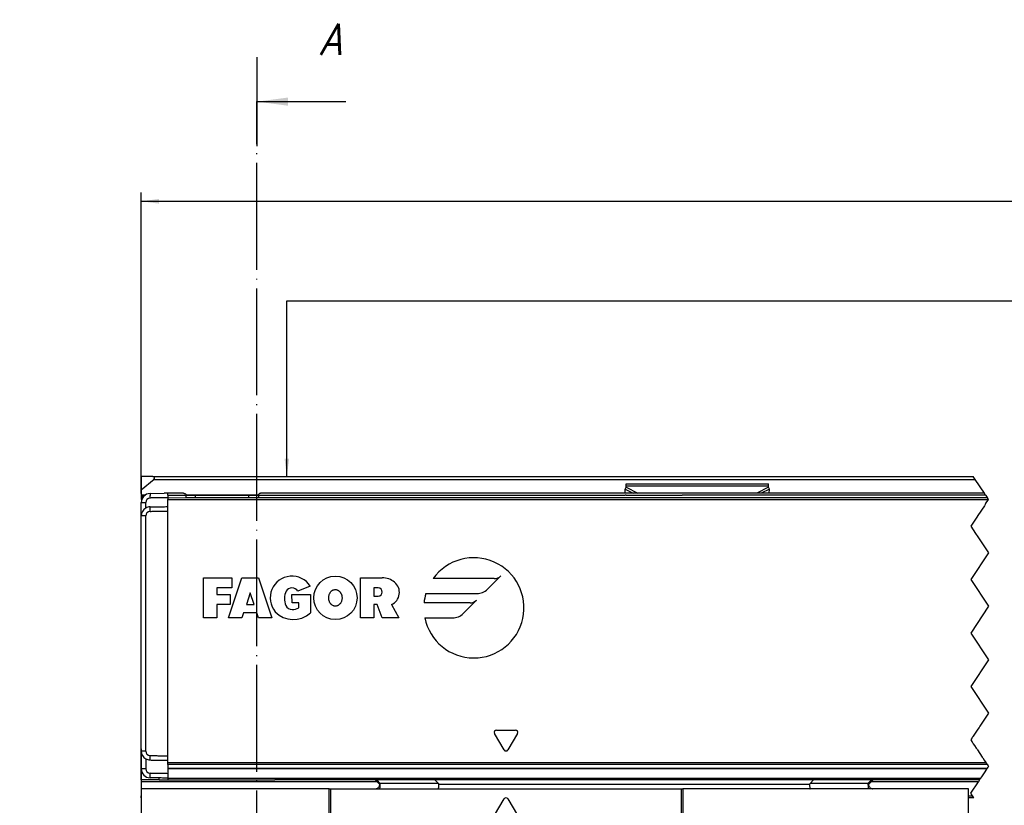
# Model space of a CAD drawing. Header units: millimetres. Extents: x -418 to 1575, y -634 to 914.
# Tile 4 of 49: x -257 to -146, y 23 to 112. Entities that reach past the tile are written whole.
import ezdxf

# ---------------------------------------------------------------- set-up
doc = ezdxf.new("R2010")
doc.units = ezdxf.units.MM
doc.linetypes.add('DOT_CENTER', pattern=[14, 12, -1, 0, -1])
doc.layers.add('1', color=7, linetype='Continuous')
doc.styles.add('CONVERTER_11', font='txt.shx', dxfattribs={"width": 0.9, "oblique": 15})
doc.styles.add('CONVERTER_12', font='txt.shx', dxfattribs={"width": 0.9})
doc.dimstyles.new('ME10_DIM_22', dxfattribs={"dimtxt": 2, "dimasz": 2, "dimexe": 1, "dimexo": 1, "dimgap": 1, "dimtad": 1, "dimdsep": 46, "dimtxsty": 'CONVERTER_12', "dimsah": 1, "dimcen": 0.09, "dimclrd": 2, "dimclre": 2, "dimclrt": 2, "dimadec": 0, "dimazin": 0, "dimtol": 1, "dimtp": 0.4, "dimtm": 0.4, "dimtfac": 0.75, "dimtdec": 0, "dimtix": 1, "dimtmove": 0, "dimatfit": 3, "dimfxl": 1, "dimtolj": 1, "dimtzin": 0, "dimarcsym": 0})
doc.dimstyles.new('ME10_DIM_28', dxfattribs={"dimtxt": 2, "dimasz": 2, "dimexe": 1, "dimexo": 1, "dimgap": 1, "dimtad": 1, "dimdsep": 46, "dimtxsty": 'CONVERTER_12', "dimsah": 1, "dimcen": 0.09, "dimclrd": 2, "dimclre": 2, "dimclrt": 2, "dimadec": 0, "dimazin": 0, "dimtfac": 1, "dimtdec": 4, "dimtix": 1, "dimtmove": 0, "dimatfit": 3, "dimfxl": 1, "dimtolj": 1, "dimtzin": 0, "dimarcsym": 0})
doc.dimstyles.get("Standard").update_dxf_attribs({"dimtxt": 0.18, "dimasz": 0.18, "dimexe": 0.18, "dimexo": 0.0625, "dimgap": 0.09, "dimtad": 0, "dimtih": 1, "dimtoh": 1, "dimdec": 4, "dimzin": 0, "dimdsep": 46, "dimtxsty": 'Standard', "dimcen": 0.09, "dimadec": 0, "dimazin": 0, "dimtfac": 1, "dimtdec": 4, "dimtofl": 0, "dimtmove": 0, "dimatfit": 3, "dimfxl": 1, "dimtolj": 1, "dimtzin": 0, "dimarcsym": 0})

# ---------------------------------------------------------------- blocks, each defined once
blk = doc.blocks.new('CABEZA_RANURADA_REGLA_SV2__18', base_point=(-242.89, 4.15))
at = {"color": 7, "linetype": 'Continuous'}
for p, q in [((-216.58, 26.25), (-216.1, 25.76)), ((-209.89, 26.25), (-209.49, 25.84)), ((-167.7, 25.84), (-167.3, 26.25)), ((-161.11, 25.76), (-160.62, 26.25)), ((-242.89, 25.25), (-242.89, 24.45)), ((-221.76, 25.25), (-242.89, 25.25)), ((-242.89, 24.25), (-242.89, 24.45)), ((-221.76, 25.25), (-221.59, 25.25)), ((-221.76, 4.45), (-221.76, 25.25)), ((-221.59, 4.15), (-221.59, 25.25)), ((-221.59, 25.25), (-216.52, 25.25)), ((-216.52, 25.25), (-216.11, 25.25)), ((-216.11, 25.25), (-209.49, 25.25)), ((-209.49, 25.25), (-182.19, 25.25)), ((-182.19, 25.25), (-182.19, 4.15)), ((-182.19, 25.25), (-182.02, 25.25)), ((-167.7, 25.25), (-182.02, 25.25)), ((-182.02, 25.25), (-182.02, 4.45)), ((-161.1, 25.25), (-167.7, 25.25)), ((-160.68, 25.25), (-161.1, 25.25)), ((-149.89, 25.25), (-160.68, 25.25)), ((-149.89, 4.45), (-149.89, 25.25)), ((-242.89, 24.25), (-242.89, 4.45)), ((-203.17, 22.28), (-202.11, 24.13)), ((-201.67, 24.13), (-200.61, 22.28)), ((-202.96, 21.9), (-200.82, 21.9)), ((-235.84, 16.25), (-233.73, 19.9)), ((-233.73, 19.9), (-226.05, 19.9)), ((-226.05, 19.9), (-223.94, 16.25)), ((-179.84, 16.25), (-177.73, 19.9)), ((-177.73, 19.9), (-170.05, 19.9)), ((-170.05, 19.9), (-168.19, 16.68)), ((-231.89, 18.55), (-227.89, 18.55)), ((-175.89, 18.55), (-171.89, 18.55)), ((-168.19, 15.83), (-168.19, 16.68)), ((-233.73, 12.6), (-235.84, 16.25)), ((-223.94, 16.25), (-226.05, 12.6)), ((-177.73, 12.6), (-179.84, 16.25)), ((-168.19, 15.83), (-170.05, 12.6)), ((-227.89, 13.95), (-231.89, 13.95)), ((-171.89, 13.95), (-175.89, 13.95)), ((-226.05, 12.6), (-233.73, 12.6)), ((-170.05, 12.6), (-177.73, 12.6)), ((-242.89, 4.15), (-242.89, 4.45)), ((-242.89, 4.45), (-221.76, 4.45)), ((-221.76, 4.45), (-221.59, 4.15)), ((-182.19, 4.15), (-182.02, 4.45)), ((-149.89, 4.45), (-182.02, 4.45)), ((-149.89, 4.45), (-149.89, 4.15)), ((-242.89, 4.15), (-221.59, 4.15)), ((-221.59, 4.15), (-182.19, 4.15)), ((-149.89, 4.15), (-182.19, 4.15))]:
    blk.add_line(p, q, dxfattribs=at)
at = {"color": 3, "linetype": 'Continuous'}
for p, q in [((-216.42, 26.25), (-216.02, 25.84)), ((-209.49, 25.84), (-216.02, 25.84)), ((-167.75, 25.75), (-209.44, 25.75)), ((-161.19, 25.84), (-167.7, 25.84)), ((-161.19, 25.84), (-160.78, 26.25)), ((-161.11, 25.76), (-161.19, 25.84)), ((-236.7, 16.25), (-234.16, 20.65)), ((-225.62, 20.65), (-234.16, 20.65)), ((-225.62, 20.65), (-223.08, 16.25)), ((-180.7, 16.25), (-178.16, 20.65)), ((-169.62, 20.65), (-178.16, 20.65)), ((-169.62, 20.65), (-167.44, 16.88)), ((-167.44, 15.62), (-167.44, 16.88)), ((-234.16, 11.85), (-236.7, 16.25)), ((-223.08, 16.25), (-225.62, 11.85)), ((-178.16, 11.85), (-180.7, 16.25)), ((-167.44, 15.62), (-169.62, 11.85)), ((-234.16, 11.85), (-225.62, 11.85)), ((-178.16, 11.85), (-169.62, 11.85))]:
    blk.add_line(p, q, dxfattribs=at)
at = {"color": 7, "linetype": 'Continuous'}
for centre, radius, start, end in [((-209.57, 25.74), 0.131, 3.7675, 48.9854), ((-167.62, 25.74), 0.13, 131.0124, 176.2306), ((-201.89, 24), 0.25, 30, 150), ((-202.96, 22.15), 0.25, 150, 270.0299), ((-200.82, 22.15), 0.25, 270, 30), ((-231.89, 16.25), 2.3, 90, 270), ((-227.89, 16.25), 2.3, 270, 90), ((-175.89, 16.25), 2.3, 90, 270), ((-171.89, 16.25), 2.3, 270, 90)]:
    blk.add_arc(centre, radius, start, end, dxfattribs=at)
for points, knots in [([(-216.52, 25.25), (-216.5, 25.26), (-216.43, 25.27), (-216.32, 25.32), (-216.2, 25.42), (-216.12, 25.54), (-216.08, 25.65), (-216.08, 25.73), (-216.09, 25.75), (-216.1, 25.76)], [0, 0, 0, 0, 0.0799501, 0.2081288, 0.3719827, 0.5223503, 0.6581872, 0.7092592, 0.7463686, 0.7463686, 0.7463686, 0.7463686]), ([(-161.11, 25.76), (-161.12, 25.74), (-161.14, 25.69), (-161.11, 25.6), (-161.06, 25.5), (-160.99, 25.4), (-160.89, 25.32), (-160.77, 25.27), (-160.71, 25.26), (-160.68, 25.25)], [0, 0, 0, 0, 0.0629448, 0.1762854, 0.2663264, 0.380793, 0.5395811, 0.6653882, 0.745842, 0.745842, 0.745842, 0.745842]), ([(-233.73, 19.9), (-233.75, 19.94), (-233.79, 20), (-233.85, 20.11), (-233.92, 20.23), (-233.99, 20.36), (-234.07, 20.5), (-234.13, 20.6), (-234.16, 20.65)], [0, 0, 0, 0, 0.1174017, 0.2348035, 0.3762485, 0.5111944, 0.688299, 0.8660254, 0.8660254, 0.8660254, 0.8660254]), ([(-226.05, 19.9), (-226.03, 19.94), (-225.99, 20), (-225.93, 20.11), (-225.86, 20.23), (-225.79, 20.36), (-225.71, 20.5), (-225.65, 20.6), (-225.62, 20.65)], [0, 0, 0, 0, 0.1174017, 0.2348035, 0.3762485, 0.5111944, 0.688299, 0.8660254, 0.8660254, 0.8660254, 0.8660254]), ([(-177.73, 19.9), (-177.75, 19.94), (-177.79, 20), (-177.85, 20.11), (-177.92, 20.23), (-177.99, 20.36), (-178.07, 20.5), (-178.13, 20.6), (-178.16, 20.65)], [0, 0, 0, 0, 0.1174017, 0.2348035, 0.3762485, 0.5111944, 0.688299, 0.8660254, 0.8660254, 0.8660254, 0.8660254]), ([(-170.05, 19.9), (-170.03, 19.94), (-169.99, 20), (-169.93, 20.11), (-169.86, 20.23), (-169.79, 20.36), (-169.71, 20.5), (-169.65, 20.6), (-169.62, 20.65)], [0, 0, 0, 0, 0.1174017, 0.2348035, 0.3762485, 0.5111944, 0.688299, 0.8660254, 0.8660254, 0.8660254, 0.8660254]), ([(-168.19, 16.68), (-168.15, 16.69), (-168.08, 16.71), (-167.97, 16.74), (-167.85, 16.77), (-167.72, 16.81), (-167.58, 16.84), (-167.49, 16.87), (-167.44, 16.88)], [0, 0, 0, 0, 0.1116714, 0.2233428, 0.3601608, 0.474332, 0.6284798, 0.7764571, 0.7764571, 0.7764571, 0.7764571]), ([(-235.84, 16.25), (-235.88, 16.25), (-235.95, 16.25), (-236.08, 16.25), (-236.21, 16.25), (-236.36, 16.25), (-236.53, 16.25), (-236.64, 16.25), (-236.7, 16.25)], [0, 0, 0, 0, 0.1174017, 0.2348035, 0.3762485, 0.5111944, 0.688299, 0.8660254, 0.8660254, 0.8660254, 0.8660254]), ([(-223.94, 16.25), (-223.9, 16.25), (-223.83, 16.25), (-223.7, 16.25), (-223.57, 16.25), (-223.42, 16.25), (-223.25, 16.25), (-223.14, 16.25), (-223.08, 16.25)], [0, 0, 0, 0, 0.1174017, 0.2348035, 0.3762485, 0.5111944, 0.688299, 0.8660254, 0.8660254, 0.8660254, 0.8660254]), ([(-179.84, 16.25), (-179.88, 16.25), (-179.95, 16.25), (-180.08, 16.25), (-180.21, 16.25), (-180.36, 16.25), (-180.53, 16.25), (-180.64, 16.25), (-180.7, 16.25)], [0, 0, 0, 0, 0.1174017, 0.2348035, 0.3762485, 0.5111944, 0.688299, 0.8660254, 0.8660254, 0.8660254, 0.8660254]), ([(-168.19, 15.83), (-168.15, 15.82), (-168.08, 15.8), (-167.97, 15.77), (-167.85, 15.73), (-167.72, 15.7), (-167.58, 15.66), (-167.49, 15.64), (-167.44, 15.62)], [0, 0, 0, 0, 0.1116714, 0.2233428, 0.3601608, 0.474332, 0.6284798, 0.7764571, 0.7764571, 0.7764571, 0.7764571]), ([(-233.73, 12.6), (-233.75, 12.57), (-233.79, 12.5), (-233.85, 12.39), (-233.92, 12.28), (-233.99, 12.15), (-234.07, 12.01), (-234.13, 11.9), (-234.16, 11.85)], [0, 0, 0, 0, 0.1174017, 0.2348035, 0.3762485, 0.5111944, 0.688299, 0.8660254, 0.8660254, 0.8660254, 0.8660254]), ([(-226.05, 12.6), (-226.03, 12.57), (-225.99, 12.5), (-225.93, 12.39), (-225.86, 12.28), (-225.79, 12.15), (-225.71, 12.01), (-225.65, 11.9), (-225.62, 11.85)], [0, 0, 0, 0, 0.1174017, 0.2348035, 0.3762485, 0.5111944, 0.688299, 0.8660254, 0.8660254, 0.8660254, 0.8660254]), ([(-177.73, 12.6), (-177.75, 12.57), (-177.79, 12.5), (-177.85, 12.39), (-177.92, 12.28), (-177.99, 12.15), (-178.07, 12.01), (-178.13, 11.9), (-178.16, 11.85)], [0, 0, 0, 0, 0.1174017, 0.2348035, 0.3762485, 0.5111944, 0.688299, 0.8660254, 0.8660254, 0.8660254, 0.8660254]), ([(-170.05, 12.6), (-170.03, 12.57), (-169.99, 12.5), (-169.93, 12.39), (-169.86, 12.28), (-169.79, 12.15), (-169.71, 12.01), (-169.65, 11.9), (-169.62, 11.85)], [0, 0, 0, 0, 0.1174017, 0.2348035, 0.3762485, 0.5111944, 0.688299, 0.8660254, 0.8660254, 0.8660254, 0.8660254])]:
    blk.add_open_spline(points, degree=3, knots=knots, dxfattribs=at)
at = {"color": 3, "linetype": 'Continuous'}
for points, knots in [([(-216.11, 25.25), (-216.09, 25.27), (-216.04, 25.35), (-216.03, 25.53), (-216.02, 25.67), (-216.02, 25.75)], [0, 0, 0, 0, 0.0824126, 0.2648018, 0.5173879, 0.5173879, 0.5173879, 0.5173879]), ([(-216.1, 25.76), (-216.1, 25.76), (-216.09, 25.77), (-216.07, 25.79), (-216.05, 25.81), (-216.03, 25.83), (-216.02, 25.84)], [0, 0, 0, 0, 0.0039025, 0.0312198, 0.0674544, 0.1118631, 0.1118631, 0.1118631, 0.1118631]), ([(-216.02, 25.75), (-216.02, 25.77), (-216.02, 25.8), (-216.02, 25.83), (-216.02, 25.84)], [0, 0, 0, 0, 0.04513531, 0.08991447, 0.08991447, 0.08991447, 0.08991447]), ([(-209.49, 25.25), (-209.48, 25.26), (-209.47, 25.28), (-209.46, 25.33), (-209.45, 25.43), (-209.44, 25.57), (-209.44, 25.69), (-209.44, 25.75)], [0, 0, 0, 0, 0.0224627, 0.0749192, 0.1523006, 0.3170744, 0.5058411, 0.5058411, 0.5058411, 0.5058411]), ([(-167.75, 25.75), (-167.75, 25.69), (-167.75, 25.57), (-167.74, 25.44), (-167.73, 25.36), (-167.72, 25.32), (-167.72, 25.28), (-167.71, 25.26), (-167.7, 25.25)], [0, 0, 0, 0, 0.1884254, 0.3535408, 0.3863459, 0.4361665, 0.4822816, 0.5057717, 0.5057717, 0.5057717, 0.5057717]), ([(-161.19, 25.84), (-161.19, 25.83), (-161.19, 25.8), (-161.19, 25.77), (-161.19, 25.75)], [0, 0, 0, 0, 0.0445447, 0.08944002, 0.08944002, 0.08944002, 0.08944002]), ([(-161.19, 25.75), (-161.18, 25.67), (-161.18, 25.53), (-161.17, 25.35), (-161.11, 25.27), (-161.1, 25.25)], [0, 0, 0, 0, 0.2525828, 0.4349399, 0.5172123, 0.5172123, 0.5172123, 0.5172123])]:
    blk.add_open_spline(points, degree=3, knots=knots, dxfattribs=at)
at = {"layer": '1', "color": 2, "linetype": 'DOT_CENTER'}
for p, q in [((-231.89, 12.95), (-231.89, 19.55)), ((-227.89, 12.95), (-227.89, 19.55)), ((-175.89, 12.95), (-175.89, 19.55)), ((-171.89, 12.95), (-171.89, 19.55)), ((-235.19, 16.25), (-224.59, 16.25)), ((-179.19, 16.25), (-168.59, 16.25))]:
    blk.add_line(p, q, dxfattribs=at)
blk = doc.blocks.new('SOPORTE_SV2__19', base_point=(-242.89, 24.25))
at = {"color": 7, "linetype": 'Continuous'}
for p, q in [((-242.89, 60.35), (-242.89, 58.8)), ((-241.59, 60.35), (-242.89, 60.35)), ((-241.46, 59.99), (-242.89, 58.8)), ((-241.59, 60.35), (-149.37, 60.35)), ((-242.89, 58.8), (-242.89, 58.29)), ((-188.5, 58.92), (-188.39, 59.13)), ((-188.49, 58.45), (-188.5, 58.92)), ((-188.39, 59.3), (-188.39, 59.52)), ((-188.39, 59.52), (-172.39, 59.52)), ((-188.39, 59.13), (-188.39, 59.3)), ((-172.39, 59.3), (-172.39, 59.52)), ((-172.39, 59.13), (-172.39, 59.3)), ((-172.28, 58.92), (-172.39, 59.13)), ((-172.29, 58.45), (-172.28, 58.92)), ((-242.89, 58.29), (-242.89, 58.25)), ((-242.89, 58.25), (-242.45, 58.25)), ((-242.89, 58.25), (-242.89, 58.05)), ((-242.89, 58.05), (-242.89, 57.75)), ((-242.89, 57.75), (-242.83, 57.75)), ((-237.86, 58.25), (-236.83, 58.25)), ((-236.83, 58.25), (-236.79, 58.25)), ((-236.79, 58.25), (-235.47, 58.25)), ((-235.47, 58.25), (-234.31, 58.25)), ((-234.31, 58.25), (-231.89, 58.25)), ((-231.89, 58.25), (-230.79, 58.25)), ((-230.79, 58.25), (-229.72, 58.25)), ((-242.89, 30.95), (-242.89, 53.55)), ((-242.89, 29.49), (-242.89, 30.75)), ((-242.89, 27.49), (-242.89, 29.49)), ((-242.89, 26.25), (-242.89, 27.49)), ((-240.89, 26.25), (-242.89, 26.25)), ((-242.89, 26.25), (-242.89, 26.05)), ((-242.89, 26.05), (-242.89, 25.25)), ((-240.89, 26.25), (-240.89, 26.47)), ((-240.89, 26.25), (-239.89, 26.25)), ((-239.89, 26.25), (-227.89, 26.25)), ((-148.64, 26.25), (-227.89, 26.25)), ((-242.89, 25.25), (-242.89, 24.45)), ((-242.89, 24.25), (-242.89, 24.45)), ((-149.3, 24.25), (-149.89, 24.25))]:
    blk.add_line(p, q, dxfattribs=at)
at = {"color": 3, "linetype": 'Continuous'}
for p, q in [((-241.46, 59.99), (-149.13, 59.99)), ((-188.5, 58.92), (-187.59, 58.45)), ((-188.39, 59.3), (-172.39, 59.3)), ((-188.39, 59.13), (-187.08, 58.45)), ((-172.39, 59.13), (-173.7, 58.45)), ((-172.28, 58.92), (-173.19, 58.45)), ((-242.89, 58.29), (-242.37, 58.29)), ((-242.67, 58.05), (-242.89, 58.05)), ((-239.89, 58.25), (-238.79, 58.25)), ((-238.79, 58.25), (-237.89, 58.25)), ((-237.89, 58.25), (-237.86, 58.25)), ((-237.87, 58.29), (-229.71, 58.29)), ((-229.72, 58.25), (-228.79, 58.25)), ((-228.79, 58.25), (-188.48, 58.25)), ((-188.36, 58.25), (-188.48, 58.25)), ((-188.36, 58.25), (-182.08, 58.25)), ((-216.38, 26.05), (-242.89, 26.05)), ((-148.77, 26.05), (-160.82, 26.05)), ((-149.89, 24.45), (-149.43, 24.45))]:
    blk.add_line(p, q, dxfattribs=at)
at = {"color": 2, "linetype": 'DOT_CENTER'}
for p, q in [((-149.13, 59.99), (-149.37, 60.35)), ((-148.1, 58.45), (-149.13, 59.99)), ((-148, 58.29), (-148.1, 58.45)), ((-147.97, 58.25), (-147.83, 58.05)), ((-147.97, 57.25), (-147.64, 57.75)), ((-147.77, 57.96), (-147.83, 58.05)), ((-147.77, 57.95), (-147.77, 57.96)), ((-147.64, 57.76), (-147.77, 57.95)), ((-147.64, 57.75), (-147.64, 57.76)), ((-148.1, 57.05), (-148.84, 55.95)), ((-149.1, 55.55), (-149.63, 54.75)), ((-148.84, 55.95), (-148.97, 55.75)), ((-149.63, 54.75), (-149.1, 53.95)), ((-148.83, 53.55), (-147.63, 51.75)), ((-147.63, 51.75), (-149.63, 48.75)), ((-149.63, 48.75), (-147.63, 45.75)), ((-147.63, 45.75), (-149.63, 42.75)), ((-149.63, 42.75), (-147.63, 39.75)), ((-147.63, 39.75), (-149.63, 36.75)), ((-149.63, 36.75), (-147.63, 33.75)), ((-147.63, 33.75), (-148.61, 32.29)), ((-148.7, 32.15), (-148.83, 31.96)), ((-148.61, 32.29), (-148.7, 32.15)), ((-149.46, 31.01), (-149.5, 30.95)), ((-149.44, 31.04), (-149.46, 31.01)), ((-149.42, 31.08), (-149.44, 31.04)), ((-149.41, 31.09), (-149.42, 31.08)), ((-149.39, 31.12), (-149.41, 31.09)), ((-149.37, 31.15), (-149.39, 31.12)), ((-149.35, 31.18), (-149.37, 31.15)), ((-149.28, 31.28), (-149.35, 31.18)), ((-148.99, 31.72), (-149.28, 31.28)), ((-148.83, 31.96), (-148.99, 31.72)), ((-149.5, 30.55), (-149.48, 30.52)), ((-149.48, 30.52), (-149.46, 30.5)), ((-149.46, 30.5), (-149.42, 30.43)), ((-149.42, 30.43), (-149.35, 30.32)), ((-149.35, 30.32), (-149.21, 30.11)), ((-149.21, 30.11), (-149.13, 29.99)), ((-149.13, 29.99), (-149.11, 29.96)), ((-149.11, 29.96), (-149.1, 29.95)), ((-149.1, 29.95), (-149.09, 29.94)), ((-149.09, 29.94), (-149.01, 29.81)), ((-149.01, 29.81), (-148.98, 29.77)), ((-148.98, 29.77), (-148.96, 29.74)), ((-148.96, 29.74), (-148.93, 29.69)), ((-148.93, 29.69), (-148.89, 29.64)), ((-148.89, 29.64), (-148.35, 28.82)), ((-148.35, 28.82), (-148.29, 28.73)), ((-148.29, 28.73), (-148.11, 28.46)), ((-148.11, 28.46), (-148.04, 28.36)), ((-148.04, 28.36), (-148, 28.3)), ((-148, 28.3), (-147.93, 28.19)), ((-147.93, 28.19), (-147.9, 28.15)), ((-147.9, 28.15), (-147.89, 28.14)), ((-147.89, 28.14), (-147.79, 27.98)), ((-147.79, 27.98), (-147.77, 27.96)), ((-147.77, 27.96), (-147.69, 27.84)), ((-147.76, 27.56), (-147.68, 27.68)), ((-147.69, 27.84), (-147.63, 27.75)), ((-147.67, 27.69), (-147.68, 27.68)), ((-147.63, 27.75), (-147.67, 27.69)), ((-148.5, 26.45), (-148.4, 26.59)), ((-148.4, 26.59), (-148.03, 27.16)), ((-148.03, 27.16), (-147.89, 27.36)), ((-147.89, 27.36), (-147.78, 27.54)), ((-147.78, 27.54), (-147.76, 27.56)), ((-149.63, 24.75), (-148.77, 26.05)), ((-148.64, 26.25), (-148.77, 26.05)), ((-148.64, 26.25), (-148.56, 26.37)), ((-148.56, 26.37), (-148.5, 26.45)), ((-149.43, 24.45), (-149.63, 24.75)), ((-149.3, 24.25), (-149.43, 24.45))]:
    blk.add_line(p, q, dxfattribs=at)
at = {"color": 7, "linetype": 'Continuous'}
blk.add_arc((-241.59, 60.15), 0.2, 310, 90, dxfattribs=at)
blk = doc.blocks.new('REGLA_SV2-870__20', base_point=(-242.89, 26.25))
at = {"color": 7, "linetype": 'Continuous'}
for p, q in [((-241.91, 58.42), (-240.31, 58.45)), ((-238.89, 58.45), (-239.89, 58.45)), ((-239.89, 58.25), (-239.89, 58.45)), ((-239.89, 58.25), (-239.89, 57.95)), ((-239.89, 57.95), (-237.86, 57.96)), ((-239.89, 57.95), (-239.89, 57.76)), ((-239.89, 56.95), (-239.89, 57.76)), ((-238.15, 58.45), (-238.89, 58.45)), ((-237.86, 58.25), (-236.83, 58.25)), ((-237.86, 57.96), (-229.72, 57.96)), ((-236.83, 58.25), (-236.79, 58.25)), ((-236.79, 58.25), (-235.47, 58.25)), ((-235.47, 58.25), (-234.31, 58.25)), ((-234.31, 58.25), (-231.89, 58.25)), ((-231.89, 58.25), (-230.79, 58.25)), ((-230.79, 58.25), (-229.72, 58.25)), ((-229.72, 57.96), (-147.77, 57.96)), ((-148.1, 58.45), (-229.43, 58.45)), ((-242.89, 55.92), (-242.89, 57.42)), ((-239.89, 56.45), (-239.89, 56.95)), ((-242.89, 53.55), (-242.89, 55.92)), ((-239.89, 28.95), (-239.89, 56.45)), ((-242.89, 30.95), (-242.89, 53.55)), ((-242.89, 30.75), (-242.89, 30.95)), ((-242.89, 29.49), (-242.89, 30.75)), ((-242.89, 27.49), (-242.89, 29.49)), ((-239.89, 28.45), (-239.89, 28.95)), ((-239.89, 28.15), (-239.89, 28.45)), ((-239.89, 27.98), (-239.89, 28.15)), ((-239.89, 27.98), (-239.89, 27.56)), ((-239.89, 27.54), (-239.9, 26.95)), ((-239.9, 26.95), (-239.89, 26.45)), ((-239.89, 27.56), (-239.89, 27.54)), ((-239.89, 27.54), (-147.78, 27.54)), ((-239.89, 26.45), (-239.89, 26.25)), ((-239.89, 26.25), (-227.89, 26.25)), ((-148.64, 26.25), (-227.89, 26.25))]:
    blk.add_line(p, q, dxfattribs=at)
at = {"color": 3, "linetype": 'Continuous'}
for p, q in [((-241.91, 58.42), (-241.91, 58.22)), ((-241.9, 57.92), (-241.91, 58.22)), ((-239.89, 58.25), (-238.79, 58.25)), ((-239.89, 57.76), (-147.64, 57.76)), ((-238.79, 58.25), (-237.89, 58.25)), ((-237.89, 58.25), (-237.86, 58.25)), ((-236.79, 57.96), (-236.79, 58.25)), ((-230.79, 57.96), (-230.79, 58.25)), ((-229.72, 58.25), (-228.79, 58.25)), ((-228.79, 58.25), (-188.48, 58.25)), ((-188.36, 58.25), (-188.48, 58.25)), ((-188.36, 58.25), (-182.08, 58.25)), ((-177.19, 58.25), (-182.08, 58.25)), ((-147.97, 58.25), (-177.19, 58.25)), ((-242.89, 57.42), (-242.39, 57.42)), ((-241.9, 56.42), (-241.91, 56.92)), ((-242.39, 55.92), (-242.89, 55.92)), ((-235.89, 48.95), (-232.7, 48.95)), ((-235.89, 44.45), (-235.89, 48.95)), ((-233.08, 44.45), (-231.58, 48.95)), ((-232.7, 48.95), (-232.7, 47.83)), ((-231.58, 48.95), (-229.7, 48.95)), ((-229.7, 48.95), (-228.2, 44.45)), ((-218.24, 44.45), (-218.24, 48.95)), ((-218.24, 48.95), (-215.8, 48.95)), ((-203.2, 48.87), (-210.06, 48.87)), ((-203.96, 47.67), (-202.46, 49.17)), ((-234.39, 47.83), (-234.39, 47.08)), ((-232.7, 47.83), (-234.39, 47.83)), ((-223.89, 48.01), (-225.29, 47.45)), ((-216.74, 47.83), (-216.74, 46.89)), ((-216.27, 47.83), (-216.74, 47.83)), ((-234.39, 47.08), (-232.89, 47.08)), ((-232.89, 47.08), (-232.89, 45.95)), ((-230.64, 47.26), (-231.08, 45.95)), ((-230.2, 45.95), (-230.64, 47.26)), ((-225.94, 46.14), (-225.95, 47.08)), ((-225.95, 47.08), (-223.88, 47.08)), ((-223.88, 47.08), (-223.88, 45.01)), ((-216.74, 46.89), (-216.27, 46.89)), ((-210.89, 47.18), (-205.16, 47.18)), ((-234.39, 45.95), (-234.39, 44.45)), ((-232.89, 45.95), (-234.39, 45.95)), ((-231.08, 45.95), (-230.2, 45.95)), ((-225.19, 46.14), (-225.94, 46.14)), ((-225.19, 45.58), (-225.19, 46.14)), ((-216.74, 45.95), (-216.74, 44.45)), ((-216.36, 45.95), (-216.74, 45.95)), ((-215.8, 44.45), (-216.36, 45.95)), ((-214.76, 45.95), (-213.93, 44.45)), ((-205.93, 46.14), (-211.1, 46.14)), ((-206.69, 44.94), (-205.19, 46.44)), ((-234.39, 44.45), (-235.89, 44.45)), ((-231.58, 44.45), (-233.08, 44.45)), ((-231.39, 45.01), (-231.58, 44.45)), ((-229.89, 45.01), (-231.39, 45.01)), ((-229.7, 44.45), (-229.89, 45.01)), ((-228.2, 44.45), (-229.7, 44.45)), ((-216.74, 44.45), (-218.24, 44.45)), ((-213.93, 44.45), (-215.8, 44.45)), ((-211.01, 44.45), (-207.89, 44.45)), ((-202.11, 29.63), (-203.17, 31.48)), ((-202.96, 31.85), (-200.82, 31.85)), ((-200.61, 31.48), (-201.67, 29.63)), ((-242.39, 29.49), (-242.89, 29.49)), ((-241.91, 28.49), (-241.9, 28.99)), ((-147.9, 28.15), (-239.89, 28.15)), ((-147.79, 27.98), (-239.89, 27.98)), ((-242.39, 27.49), (-242.89, 27.49)), ((-241.91, 26.49), (-241.9, 26.99)), ((-239.89, 27.56), (-147.76, 27.56)), ((-239.89, 26.45), (-148.5, 26.45))]:
    blk.add_line(p, q, dxfattribs=at)
at = {"color": 2, "linetype": 'DOT_CENTER'}
for p, q in [((-148, 58.29), (-148.1, 58.45)), ((-147.97, 58.25), (-148, 58.29)), ((-147.97, 58.25), (-147.83, 58.05)), ((-147.97, 57.25), (-147.64, 57.75)), ((-147.77, 57.96), (-147.83, 58.05)), ((-147.77, 57.95), (-147.77, 57.96)), ((-147.64, 57.76), (-147.77, 57.95)), ((-147.64, 57.75), (-147.64, 57.76)), ((-148.1, 57.05), (-148.84, 55.95)), ((-147.97, 57.25), (-148.1, 57.05)), ((-149.1, 55.55), (-149.63, 54.75)), ((-148.97, 55.75), (-149.1, 55.55)), ((-148.84, 55.95), (-148.97, 55.75)), ((-149.63, 54.75), (-149.1, 53.95)), ((-149.1, 53.95), (-148.83, 53.55)), ((-148.83, 53.55), (-147.63, 51.75)), ((-147.63, 51.75), (-149.63, 48.75)), ((-149.63, 48.75), (-147.63, 45.75)), ((-147.63, 45.75), (-149.63, 42.75)), ((-149.63, 42.75), (-147.63, 39.75)), ((-147.63, 39.75), (-149.63, 36.75)), ((-149.63, 36.75), (-147.63, 33.75)), ((-147.63, 33.75), (-148.61, 32.29)), ((-148.7, 32.15), (-148.83, 31.96)), ((-148.61, 32.29), (-148.7, 32.15)), ((-149.46, 31.01), (-149.5, 30.95)), ((-149.44, 31.04), (-149.46, 31.01)), ((-149.42, 31.08), (-149.44, 31.04)), ((-149.41, 31.09), (-149.42, 31.08)), ((-149.39, 31.12), (-149.41, 31.09)), ((-149.37, 31.15), (-149.39, 31.12)), ((-149.35, 31.18), (-149.37, 31.15)), ((-149.28, 31.28), (-149.35, 31.18)), ((-148.99, 31.72), (-149.28, 31.28)), ((-148.83, 31.96), (-148.99, 31.72)), ((-149.55, 30.87), (-149.63, 30.75)), ((-149.63, 30.75), (-149.5, 30.55)), ((-149.53, 30.91), (-149.55, 30.87)), ((-149.5, 30.95), (-149.53, 30.91)), ((-149.5, 30.55), (-149.48, 30.52)), ((-149.48, 30.52), (-149.46, 30.5)), ((-149.46, 30.5), (-149.42, 30.43)), ((-149.42, 30.43), (-149.35, 30.32)), ((-149.35, 30.32), (-149.21, 30.11)), ((-149.21, 30.11), (-149.13, 29.99)), ((-149.13, 29.99), (-149.11, 29.96)), ((-149.11, 29.96), (-149.1, 29.95)), ((-149.1, 29.95), (-149.09, 29.94)), ((-149.09, 29.94), (-149.01, 29.81)), ((-149.01, 29.81), (-148.98, 29.77)), ((-148.98, 29.77), (-148.96, 29.74)), ((-148.96, 29.74), (-148.93, 29.69)), ((-148.93, 29.69), (-148.89, 29.64)), ((-148.89, 29.64), (-148.35, 28.82)), ((-148.35, 28.82), (-148.29, 28.73)), ((-148.29, 28.73), (-148.11, 28.46)), ((-148.11, 28.46), (-148.04, 28.36)), ((-148.04, 28.36), (-148, 28.3)), ((-148, 28.3), (-147.93, 28.19)), ((-147.93, 28.19), (-147.9, 28.15)), ((-147.9, 28.15), (-147.89, 28.14)), ((-147.89, 28.14), (-147.79, 27.98)), ((-147.79, 27.98), (-147.77, 27.96)), ((-147.77, 27.96), (-147.69, 27.84)), ((-147.76, 27.56), (-147.68, 27.68)), ((-147.69, 27.84), (-147.63, 27.75)), ((-147.67, 27.69), (-147.68, 27.68)), ((-147.63, 27.75), (-147.67, 27.69)), ((-148.5, 26.45), (-148.4, 26.59)), ((-148.4, 26.59), (-148.03, 27.16)), ((-148.03, 27.16), (-147.89, 27.36)), ((-147.89, 27.36), (-147.78, 27.54)), ((-147.78, 27.54), (-147.76, 27.56)), ((-148.64, 26.25), (-148.56, 26.37)), ((-148.56, 26.37), (-148.5, 26.45))]:
    blk.add_line(p, q, dxfattribs=at)
at = {"color": 3, "linetype": 'Continuous'}
blk.add_circle((-221.07, 46.7), 2.44, dxfattribs=at)
at = {"color": 7, "linetype": 'Continuous'}
for centre, radius, start, end in [((-241.89, 57.42), 1, 91, 180), ((-241.89, 57.42), 0.5, 91.6289, 179.9962), ((-241.89, 55.92), 1, 120.005, 180), ((-241.89, 55.92), 1, 91, 120.005), ((-241.89, 55.92), 0.5, 91.6288, 179.9959), ((-241.89, 29.49), 0.999, 179.9788, 240.0162), ((-241.89, 29.49), 0.5, 179.944, 268.4313), ((-241.89, 29.49), 0.999, 239.986, 269.009), ((-241.89, 27.49), 1, 180, 269), ((-241.89, 27.49), 0.5, 180.0039, 268.3708)]:
    blk.add_arc(centre, radius, start, end, dxfattribs=at)
at = {"color": 3, "linetype": 'Continuous'}
for centre, radius, start, end in [((-205.5, 45.58), 5.63, 191.537, 144.197), ((-225.95, 46.7), 2.44, 32.579, 219.5977), ((-215.8, 46.75), 2.2, 50.7613, 90), ((-203.2, 49.91), 1.04, 270, 315), ((-225.95, 47.08), 0.752, 29.919, 150.081), ((-216.27, 47.36), 0.469, 270, 90), ((-215.35, 47.31), 1.48, 293.2767, 50.7613), ((-205.16, 48.87), 1.69, 270, 315), ((-224.82, 46.61), 1.97, 154.6231, 202.6199), ((-205.5, 45.58), 5.63, 163.4412, 174.2608), ((-225.94, 46.14), 0.75, 202.6199, 270), ((-225.94, 46.98), 1.59, 270, 298.0725), ((-205.93, 47.18), 1.04, 270, 315), ((-225.79, 47.06), 2.8, 223.129, 312.9833), ((-207.89, 46.14), 1.69, 270, 315), ((-202.96, 31.6), 0.25, 90, 210), ((-200.82, 31.6), 0.25, 330, 90), ((-201.89, 29.75), 0.25, 210, 330)]:
    blk.add_arc(centre, radius, start, end, dxfattribs=at)
at = {"color": 7, "linetype": 'Continuous'}
for points, knots in [([(-239.89, 57.95), (-240.06, 57.95), (-240.39, 57.94), (-240.89, 57.93), (-241.4, 57.93), (-241.74, 57.92), (-241.9, 57.92)], [0, 0, 0, 0, 0.500077, 1.000155, 1.508556, 2.014553, 2.014553, 2.014553, 2.014553]), ([(-238.15, 58.45), (-238.12, 58.45), (-238.06, 58.44), (-237.97, 58.41), (-237.89, 58.35), (-237.87, 58.28), (-237.86, 58.25)], [0, 0, 0, 0, 0.090928, 0.1806192, 0.2896018, 0.3846964, 0.3846964, 0.3846964, 0.3846964]), ([(-229.43, 58.45), (-229.46, 58.45), (-229.52, 58.44), (-229.61, 58.41), (-229.69, 58.35), (-229.71, 58.28), (-229.72, 58.25)], [0, 0, 0, 0, 0.090928, 0.1806192, 0.2896018, 0.3846964, 0.3846964, 0.3846964, 0.3846964]), ([(-242.39, 56.78), (-242.39, 56.89), (-242.39, 57.1), (-242.39, 57.31), (-242.39, 57.42)], [0, 0, 0, 0, 0.3170095, 0.6340198, 0.6340198, 0.6340198, 0.6340198]), ([(-241.91, 56.92), (-241.74, 56.92), (-241.4, 56.93), (-240.89, 56.93), (-240.39, 56.94), (-240.06, 56.95), (-239.89, 56.95)], [0, 0, 0, 0, 0.508802, 1.017605, 1.517682, 2.01776, 2.01776, 2.01776, 2.01776]), ([(-242.39, 29.49), (-242.39, 31.69), (-242.39, 36.1), (-242.39, 42.7), (-242.39, 49.31), (-242.39, 53.71), (-242.39, 55.92)], [0, 0, 0, 0, 6.607471, 13.21494, 19.822409, 26.42988, 26.42988, 26.42988, 26.42988]), ([(-241.9, 56.42), (-241.74, 56.42), (-241.4, 56.43), (-240.89, 56.43), (-240.39, 56.44), (-240.06, 56.45), (-239.89, 56.45)], [0, 0, 0, 0, 0.505996, 1.014398, 1.514475, 2.014553, 2.014553, 2.014553, 2.014553]), ([(-241.9, 28.99), (-241.74, 28.98), (-241.4, 28.98), (-240.89, 28.97), (-240.39, 28.96), (-240.06, 28.96), (-239.89, 28.95)], [0, 0, 0, 0, 0.505996, 1.014398, 1.514475, 2.014553, 2.014553, 2.014553, 2.014553]), ([(-242.39, 28.62), (-242.39, 28.6), (-242.39, 28.55), (-242.39, 28.34), (-242.39, 27.99), (-242.39, 27.65), (-242.39, 27.49)], [0, 0, 0, 0, 0.067009, 0.134019, 0.634019, 1.13402, 1.13402, 1.13402, 1.13402]), ([(-241.91, 28.49), (-241.74, 28.48), (-241.4, 28.48), (-240.89, 28.47), (-240.39, 28.46), (-240.06, 28.46), (-239.89, 28.45)], [0, 0, 0, 0, 0.508802, 1.017605, 1.517682, 2.01776, 2.01776, 2.01776, 2.01776]), ([(-239.9, 26.95), (-240.06, 26.96), (-240.39, 26.96), (-240.89, 26.97), (-241.4, 26.98), (-241.74, 26.98), (-241.9, 26.99)], [0, 0, 0, 0, 0.496586, 0.993173, 1.501575, 2.007574, 2.007574, 2.007574, 2.007574]), ([(-239.89, 26.45), (-240.06, 26.46), (-240.39, 26.46), (-240.89, 26.47), (-241.4, 26.48), (-241.74, 26.48), (-241.91, 26.49)], [0, 0, 0, 0, 0.500077, 1.000155, 1.508957, 2.01776, 2.01776, 2.01776, 2.01776])]:
    blk.add_open_spline(points, degree=3, knots=knots, dxfattribs=at)
for points in [[(-239.89, 58.45), (-239.96, 58.45), (-240.1, 58.45), (-240.24, 58.45), (-240.31, 58.45)], [(-237.86, 57.96), (-237.86, 58.01), (-237.86, 58.11), (-237.86, 58.2), (-237.86, 58.25)], [(-229.72, 58.25), (-229.72, 58.2), (-229.72, 58.11), (-229.72, 58.01), (-229.72, 57.96)]]:
    blk.add_open_spline(points, degree=3, dxfattribs=at)
at = {"color": 3, "linetype": 'Continuous'}
blk.add_open_spline([(-221.07, 47.64), (-221.08, 47.64), (-221.11, 47.64), (-221.17, 47.63), (-221.26, 47.61), (-221.35, 47.57), (-221.43, 47.53), (-221.5, 47.47), (-221.58, 47.4), (-221.64, 47.31), (-221.69, 47.23), (-221.74, 47.14), (-221.78, 47.01), (-221.81, 46.9), (-221.82, 46.79), (-221.82, 46.7), (-221.82, 46.59), (-221.8, 46.45), (-221.75, 46.3), (-221.69, 46.17), (-221.64, 46.08), (-221.58, 46.01), (-221.52, 45.94), (-221.42, 45.87), (-221.31, 45.81), (-221.19, 45.77), (-221.08, 45.76), (-220.96, 45.77), (-220.87, 45.8), (-220.78, 45.83), (-220.71, 45.87), (-220.63, 45.94), (-220.56, 46.01), (-220.5, 46.08), (-220.45, 46.17), (-220.39, 46.3), (-220.34, 46.46), (-220.32, 46.64), (-220.32, 46.81), (-220.35, 46.97), (-220.39, 47.11), (-220.43, 47.2), (-220.48, 47.27), (-220.52, 47.34), (-220.57, 47.4), (-220.65, 47.48), (-220.73, 47.54), (-220.83, 47.59), (-220.92, 47.62), (-221, 47.64), (-221.05, 47.64), (-221.06, 47.64), (-221.07, 47.64)], degree=3, knots=[0, 0, 0, 0, 0.034231, 0.07521, 0.197599, 0.299731, 0.376674, 0.456718, 0.566534, 0.704123, 0.7721, 0.873773, 1.004615, 1.162008, 1.22857, 1.321997, 1.437805, 1.572573, 1.744099, 1.885441, 1.994499, 2.066498, 2.15763, 2.281318, 2.429079, 2.526586, 2.65811, 2.75918, 2.887248, 2.947996, 3.029813, 3.13107, 3.251713, 3.321294, 3.42916, 3.570223, 3.742112, 3.922085, 4.100962, 4.277948, 4.4072, 4.514547, 4.597798, 4.653622, 4.738134, 4.849423, 4.980766, 5.061754, 5.162895, 5.281195, 5.298822, 5.316413, 5.316413, 5.316413, 5.316413], dxfattribs=at)
blk = doc.blocks.new('REGLA_SV2-870mm__21', base_point=(-242.89, 4.15))
for name, p in [('SOPORTE_SV2__19', (-242.89, 24.25)), ('REGLA_SV2-870__20', (-242.89, 26.25)), ('CABEZA_RANURADA_REGLA_SV2__18', (-242.89, 4.15))]:
    blk.add_blockref(name, p)
blk = doc.blocks.new('*D86')
at = {"layer": '1', "color": 2, "linetype": 'Continuous'}
for p, q in [((-242.89, 58.42), (-242.89, 92.26)), ((254.11, 58.42), (254.11, 92.26)), ((-242.89, 91.26), (254.11, 91.26))]:
    blk.add_line(p, q, dxfattribs=at)
at = {"layer": '1', "color": 2}
for points in [[(-240.89, 91.52), (-240.89, 90.99), (-242.89, 91.26)], [(252.11, 90.99), (252.11, 91.52), (254.11, 91.26)]]:
    blk.add_solid(points, dxfattribs=at)
at = {"layer": '1', "color": 2, "insert": (-2.5, 92.26), "char_height": 2, "attachment_point": 7, "rotation": 0.0001, "line_spacing_factor": 0.60024, "style": 'CONVERTER_12'}
blk.add_mtext('\\C2;(CM+105)\\C2;\\H1.5;{\\Fgdt;`}0,4', dxfattribs=at)
blk = doc.blocks.new('*D92')
at = {"layer": '1', "color": 2, "linetype": 'Continuous'}
for p, q in [((-242.89, 29.75), (-242.89, 21.52)), ((-242.89, 21.52), (-249.01, 8.89)), ((-249.01, 8.89), (-249.01, -22.81)), ((-242.89, 3.45), (-242.89, -22.81)), ((-256.56, -21.81), (-249.01, -21.81)), ((-249.01, -21.81), (-242.89, -21.81)), ((-242.89, -21.81), (-238.89, -21.81))]:
    blk.add_line(p, q, dxfattribs=at)
at = {"layer": '1', "color": 2}
for points in [[(-251.01, -22.07), (-251.01, -21.55), (-249.01, -21.81)], [(-240.89, -21.55), (-240.89, -22.07), (-242.89, -21.81)]]:
    blk.add_solid(points, dxfattribs=at)
at = {"layer": '1', "color": 2, "insert": (-256.56, -20.81), "char_height": 2, "attachment_point": 7, "rotation": 0.0001, "line_spacing_factor": 0.60024, "style": 'CONVERTER_12'}
blk.add_mtext('0', dxfattribs=at)
blk = doc.blocks.new('B-B__16', base_point=(-230.14, 4.2))
at = {"layer": '1', "color": 2, "linetype": 'DOT_CENTER'}
blk.add_line((-229.89, -29.24), (-229.89, 102.45), dxfattribs=at)
at = {"layer": '1', "color": 7}
for points in [[(-226.39, 102.91), (-226.39, 101.99), (-229.89, 102.45)], [(-226.39, -28.78), (-226.39, -29.7), (-229.89, -29.24)]]:
    blk.add_solid(points, dxfattribs=at)
at = {"layer": '1', "color": 7, "char_height": 3.5, "attachment_point": 5, "line_spacing_factor": 1.20048, "style": 'CONVERTER_11'}
for insert in [(-221.64, 109.45), (-221.64, -36.24)]:
    blk.add_mtext('A', dxfattribs=dict(at, insert=insert))
at = {"layer": '1', "color": 7, "linetype": 'Continuous', "has_arrowhead": 0}
for points in [[(-229.89, 107.45), (-229.89, 102.45)], [(-229.89, 102.45), (-219.89, 102.45)], [(-229.89, 102.45), (-229.89, 97.45)], [(-229.89, -29.24), (-229.89, -24.24)], [(-229.89, -29.24), (-219.89, -29.24)], [(-229.89, -34.24), (-229.89, -29.24)]]:
    blk.add_leader(points, dimstyle='Standard', dxfattribs=at)
blk = doc.blocks.new('Front1', base_point=(-155.39, 32.25))
at = {"layer": '1', "color": 2}
blk.add_solid([(-226.788, 62.348), (-226.262, 62.348), (-226.525, 60.348)], dxfattribs=at)
blk.add_blockref('REGLA_SV2-870mm__21', (-242.89, 4.152))
at = {"layer": '1'}
blk.add_blockref('B-B__16', (-230.14, 4.202), dxfattribs=at)
dim = blk.add_linear_dim(base=(-242.89, 91.255), p1=(254.11, 57.417), p2=(-242.89, 57.417), text='(CM+105)', dimstyle='ME10_DIM_22', dxfattribs=at)
dim.commit()
dim.dimension.update_dxf_attribs({"geometry": '*D86', "text_midpoint": (5.61, 93.255), "text_rotation": 0.00014})
dim = blk.add_linear_dim(base=(-249.009420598, -21.808384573), p1=(-242.889999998, 4.452499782), p2=(-242.889999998, 30.747500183), dimstyle='ME10_DIM_28', dxfattribs=at)
dim.commit()
dim.dimension.update_dxf_attribs({"geometry": '*D92', "text_midpoint": (-255.960867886, -19.808384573), "text_rotation": 0.000138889})
at = {"layer": '1', "color": 2, "linetype": 'Continuous', "has_arrowhead": 0}
blk.add_leader([(-226.525, 60.348), (-226.525, 80.065), (-17.344, 80.065)], dimstyle='Standard', dxfattribs=at)

msp = doc.modelspace()

# ---------------------------------------------------------------- block references
msp.add_blockref('Front1', (-155.39, 32.25))

doc.saveas('drawing.dxf')
